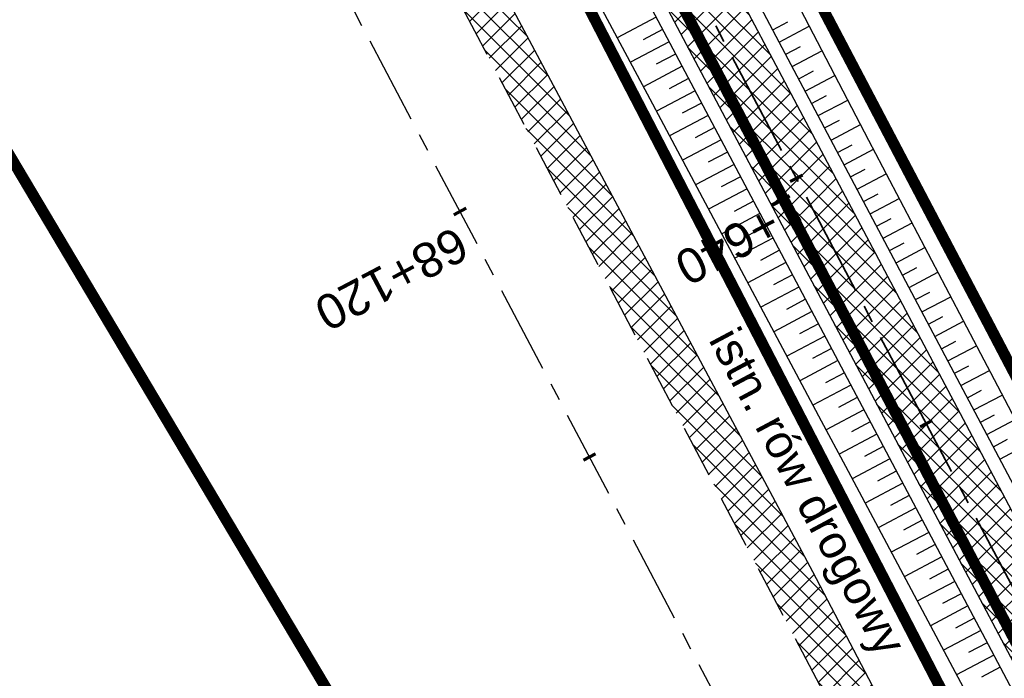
# Model space of a CAD drawing. Header units: metres. Extents: x 7529682 to 7533751, y 5721195 to 5727842.
# Tile 163 of 210: x 7530455 to 7530491, y 5726331 to 5726354. Entities that reach past the tile are written whole.
import ezdxf

# ---------------------------------------------------------------- set-up
doc = ezdxf.new("R2010")
doc.units = ezdxf.units.M
for name, pattern in [('817-dzialki-09-05-04$0$HIDDEN', [0.375, 0.25, -0.125]), ('ACAD_ISO05W100', [33, 24, -3, 0, -3, 0, -3]), ('CENTER', [50.8, 31.75, -6.35, 6.35, -6.35]), ('CENTER2', [28.575, 19.05, -3.175, 3.175, -3.175]), ('HIDDEN', [9.525, 6.35, -3.175])]:
    doc.linetypes.add(name, pattern=pattern)
for name, color, linetype in [('C-DROGI-SYTUACJA', 7, 'Continuous'), ('C-DROGI-SYTUACJA-ETYKIETY', 7, 'Continuous'), ('D-hatch-pobocza', 131, 'Continuous'), ('D-pobocza', 60, 'Continuous'), ('D-rowy', 160, 'Continuous'), ('D-skarpa', 2, 'Continuous'), ('D-skarpa-kreskowanie', 2, 'Continuous')]:
    doc.layers.add(name, color=color, linetype=linetype)
for name, color, linetype, lineweight, true_color in [('D-ewidencja-numery', 7, 'Continuous', 50, 0x40ff00), ('D-hatch-ciag-pieszo-rowerowy', 7, 'Continuous', 13, 0xff9f80), ('D-LR-etap-III', 7, '817-dzialki-09-05-04$0$HIDDEN', 50, 0x00008f)]:
    doc.layers.add(name, color=color, linetype=linetype, lineweight=lineweight, true_color=true_color)
for name, color, linetype, lineweight in [('D-krawędzie', 3, 'Continuous', 30), ('D-obrzeża', 2, 'Continuous', 30), ('D-opisy', 2, 'Continuous', 30), ('D-oś', 10, 'CENTER', 30), ('D-pas-drogowy', 7, 'ACAD_ISO05W100', 50)]:
    doc.layers.add(name, color=color, linetype=linetype, lineweight=lineweight)
doc.layers.add('poprzeczki', color=7, linetype='Continuous', true_color=0x0000c7)
doc.styles.get("Standard").update_dxf_attribs({"font": 'arial.ttf'})
pattern_1 = [(45, (0, 0), (-0.33675960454, 0.33675960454), []), (135, (0, 0), (-0.33675960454, -0.33675960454), [])]

# ---------------------------------------------------------------- blocks, each defined once
blk = doc.blocks.new('AeccTickLine')
at = {"color": 0, "linetype": 'ByBlock', "lineweight": -2}
blk.add_line((0, 1), (0, -1), dxfattribs=at)

msp = doc.modelspace()

# ---------------------------------------------------------------- hatches: boundary and pattern name
at = {"layer": 'D-hatch-ciag-pieszo-rowerowy'}
h = msp.add_hatch(dxfattribs=at)
h.set_pattern_fill('ANSI37', color=256, scale=0.15, style=0)
h.set_pattern_definition(pattern_1)
h.paths.add_polyline_path([(7530404.057, 5726502.584), (7530380.911, 5726546.861), (7530371.746, 5726564.106), (7530368.841, 5726564.244), (7530378.7, 5726545.696), (7530401.842, 5726501.425), (7530423.333, 5726460.444), (7530443.712, 5726421.565), (7530466.681, 5726377.574), (7530482.337, 5726347.963), (7530485.291, 5726347.724), (7530468.894, 5726378.737), (7530445.927, 5726422.724), (7530425.547, 5726461.605)])
h = msp.add_hatch(dxfattribs=at)
h.set_pattern_fill('ANSI37', color=256, scale=0.15, style=0)
h.set_pattern_definition(pattern_1)
edge = h.paths.add_edge_path()
edge.add_line((7530579.999, 5726163.494), (7530582.284, 5726164.519))
edge.add_line((7530582.284, 5726164.519), (7530574.938, 5726178.434))
edge.add_arc((7530619.154, 5726201.777), 50, 202.668, 207.8318, ccw=False)
edge.add_line((7530573.016, 5726182.508), (7530570.15, 5726189.371))
edge.add_arc((7530524.012, 5726170.102), 50, 22.668, 27.5934)
edge.add_line((7530568.325, 5726193.262), (7530565.111, 5726199.411))
edge.add_arc((7530529.661, 5726180.883), 40, 27.5934, 33.1309)
edge.add_line((7530563.158, 5726202.745), (7530555.511, 5726214.462))
edge.add_arc((7530589.008, 5726236.325), 40, 208.4475, 213.1309, ccw=False)
edge.add_line((7530553.837, 5726217.27), (7530543.028, 5726237.223))
edge.add_line((7530543.028, 5726237.223), (7530528.099, 5726266.319))
edge.add_line((7530528.099, 5726266.319), (7530507.524, 5726305.704))
edge.add_line((7530507.524, 5726305.704), (7530488.366, 5726341.909))
edge.add_line((7530488.366, 5726341.909), (7530485.291, 5726347.724))
edge.add_line((7530485.291, 5726347.724), (7530482.337, 5726347.963))
edge.add_line((7530482.337, 5726347.963), (7530486.156, 5726340.739))
edge.add_line((7530486.156, 5726340.739), (7530505.312, 5726304.54))
edge.add_line((7530505.312, 5726304.54), (7530525.878, 5726265.169))
edge.add_line((7530525.878, 5726265.169), (7530540.816, 5726236.057))
edge.add_line((7530540.816, 5726236.057), (7530551.688, 5726215.99))
edge.add_arc((7530586.858, 5726235.044), 40, 208.4475, 213.1309)
edge.add_line((7530553.361, 5726213.182), (7530560.998, 5726201.48))
edge.add_arc((7530527.501, 5726179.618), 40, 27.5934, 33.1309, ccw=False)
edge.add_line((7530562.951, 5726198.146), (7530566.06, 5726192.199))
edge.add_arc((7530521.747, 5726169.039), 50, 22.668, 27.5934, ccw=False)
edge.add_line((7530567.884, 5726188.309), (7530570.753, 5726181.44))
edge.add_arc((7530616.891, 5726200.71), 50, 202.668, 207.8318)
edge.add_line((7530572.675, 5726177.366), (7530579.999, 5726163.494))
at = {"layer": 'D-hatch-pobocza'}
h = msp.add_hatch(dxfattribs=at)
h.set_pattern_fill('ANSI37', color=256, scale=0.15, style=0)
h.set_pattern_definition(pattern_1)
h.paths.add_polyline_path([(7530484.05, 5726334.34), (7530471.92, 5726357.11), (7530458.95, 5726381.07), (7530447.57, 5726403.23), (7530435.55, 5726425.46), (7530424.34, 5726446.96), (7530408.22, 5726477.68), (7530396.72, 5726499.26), (7530381.74, 5726527.87), (7530371.44, 5726547.5), (7530359.58, 5726569.81), (7530349.42, 5726588.72), (7530332.29, 5726621.37), (7530323.72, 5726638.05), (7530306.54, 5726670.82), (7530298.56, 5726686.33), (7530287.26, 5726707.54), (7530284.291, 5726713.261), (7530282.67, 5726712.404), (7530284.501, 5726708.94), (7530291.376, 5726695.94), (7530296.046, 5726687.107), (7530304.464, 5726671.187), (7530316.604, 5726648.181), (7530333.058, 5726617.014), (7530350.004, 5726585.006), (7530367.258, 5726552.316), (7530385.763, 5726517.235), (7530404.054, 5726482.546), (7530421.087, 5726450.182), (7530442.442, 5726409.661), (7530463.421, 5726369.85), (7530489.269, 5726320.828), (7530506.412, 5726288.291), (7530524.315, 5726254.784), (7530540.549, 5726224.891), (7530548.273, 5726210.669), (7530551.697, 5726207.035), (7530543.21, 5726222.9), (7530538.34, 5726232.11), (7530533.7, 5726240.35), (7530511.95, 5726280.97), (7530499.24, 5726305.31)])

# ---------------------------------------------------------------- linework, layer by layer
at = {"layer": 'C-DROGI-SYTUACJA', "color": 10, "linetype": 'CENTER2', "lineweight": 35, "ltscale": 0.2}
msp.add_lwpolyline([(7530402.949, 5726502.005), (7530424.44, 5726461.025), (7530444.82, 5726422.144), (7530467.787, 5726378.156), (7530487.261, 5726341.324), (7530506.418, 5726305.122), (7530526.989, 5726265.744)], dxfattribs=at)
at = {"layer": 'D-ewidencja-numery', "color": 12, "ltscale": 15, "true_color": 0xc70000}
msp.add_lwpolyline([(7530406.018, 5726503.606), (7530427.465, 5726462.62), (7530447.928, 5726424.388), (7530471.127, 5726379.921), (7530490.501, 5726343.033), (7530509.499, 5726306.733), (7530529.89, 5726267.244), (7530543.852, 5726238.99), (7530554.809, 5726218.944), (7530559.027, 5726212.223), (7530563.061, 5726206.41), (7530566.934, 5726200.464), (7530569.771, 5726194.902), (7530571.473, 5726191.282), (7530572.839, 5726188.025), (7530575.295, 5726182.035), (7530579.737, 5726173.306), (7530583.3, 5726167.41), (7530583.3, 5726167.41), (7530583.3, 5726167.41)], dxfattribs=at)
at = {"layer": 'D-krawędzie', "linetype": 'HIDDEN', "ltscale": 0.3}
msp.add_lwpolyline([(7530276.009, 5726725.598), (7530279.7, 5726718.02), (7530284.501, 5726708.94), (7530291.376, 5726695.94), (7530296.046, 5726687.107), (7530304.464, 5726671.187), (7530316.604, 5726648.181), (7530333.058, 5726617.014), (7530350.004, 5726585.006), (7530367.258, 5726552.316), (7530385.763, 5726517.235), (7530404.054, 5726482.546), (7530421.087, 5726450.182), (7530442.442, 5726409.661), (7530463.421, 5726369.85), (7530489.269, 5726320.828), (7530506.412, 5726288.291), (7530524.315, 5726254.784), (7530540.549, 5726224.891), (7530548.24, 5726210.73)], dxfattribs=at)
at = {"layer": 'D-LR-etap-III', "ltscale": 10, "flags": 128}
msp.add_lwpolyline([(7531750.474, 5723895.103, 0.4, 0.4, 0), (7531750.505, 5723895.13, 0.4, 0.4, 0), (7531682.71, 5724022.92, 0.4, 0.4, 0), (7531619.177, 5724147.204, 0.4, 0.4, 0), (7531592.309, 5724198.489, 0.4, 0.4, 0), (7531553.264, 5724272.919, 0.4, 0.4, 0), (7531504.02, 5724366.79, 0.4, 0.4, 0), (7531482.09, 5724407.62, 0.4, 0.4, 0), (7531412.35, 5724541.183, 0.4, 0.4, 0), (7531388.464, 5724586.93, 0.4, 0.4, 0), (7531345.12, 5724669.94, 0.4, 0.4, 0), (7531127.66, 5725081.67, 0.4, 0.4, 0), (7531059.253, 5725211.041, 0.4, 0.4, 0), (7531008.007, 5725307.954, 0.4, 0.4, 0), (7530964.182, 5725390.836, 0.4, 0.4, 0), (7530914.557, 5725484.684, 0.4, 0.4, 0), (7530865.243, 5725577.494, 0.4, 0.4, 0), (7530840.085, 5725624.059, 0.4, 0.4, 0), (7530802.56, 5725694.925, 0.4, 0.4, 0), (7530755.54, 5725787.51, 0.4, 0.4, 0), (7530708.718, 5725876.303, 0.4, 0.4, 0), (7530695.12, 5725902.09, 0.4, 0.4, 0), (7530642.914, 5726001.078, 0.4, 0.4, 0), (7530634.935, 5726016.147, 0.4, 0.4, 0), (7530610.82, 5726061.93, 0.4, 0.4, 0), (7530610.82, 5726061.93, 0.4, 0.4, 0), (7530607.21, 5726063.51, 0.4, 0.4, 0), (7530597.42, 5726080.68, 0.4, 0.4, 0), (7530591.16, 5726088.44, 0.4, 0.4, 0), (7530581.28, 5726107.21, 0.4, 0.4, 0), (7530571.29, 5726130.56, 0.4, 0.4, 0), (7530549.555, 5726171.527, 0.4, 0.4, 0), (7530531.014, 5726206.474, 0.4, 0.4, 0), (7530516.461, 5726236.017, 0.4, 0.4, 0), (7530500.799, 5726266.141, 0.4, 0.4, 0), (7530491.35, 5726283.94, 0.4, 0.4, 0), (7530482.4, 5726303.41, 0.4, 0.4, 0), (7530482.4, 5726303.41, 0.4, 0.4, 0), (7530450.41, 5726357.28, 0.4, 0.4, 0), (7530397.759, 5726458.5, 0.4, 0.4, 0), (7530334.708, 5726583.665, 0.4, 0.4, 0), (7530303.939, 5726645.168, 0.4, 0.4, 0), (7530300.51, 5726651.778, 0.4, 0.4, 0), (7530289.214, 5726671.967, 0.4, 0.4, 0), (7530281.54, 5726685.57, 0.4, 0.4, 0), (7530261.371, 5726724.163, 0.4, 0.4, 0), (7530254.03, 5726738.21, 0.4, 0.4, 0), (7530197.22, 5726845.06, 0.4, 0.4, 0), (7530194.71, 5726849.15, 0.4, 0.4, 0), (7530195.92, 5726850.75, 0.4, 0.4, 0), (7530170.547, 5726892.961, 0.4, 0.4, 0), (7530143.175, 5726945.066, 0.4, 0.4, 0), (7530105.06, 5727018.32, 0.4, 0.4, 0), (7530100.06, 5727027.16, 0.4, 0.4, 0), (7530062.319, 5727099.625, 0.4, 0.4, 0), (7530015.379, 5727189.42, 0.4, 0.4, 0), (7529983.208, 5727250.207, 0.4, 0.4, 0), (7529953.284, 5727306.747, 0.4, 0.4, 0), (7529900.671, 5727406.159, 0.4, 0.4, 0), (7529890.63, 5727425.131, 0.4, 0.4, 0), (7529875.155, 5727454.426, 0.4, 0.4, 0), (7529857.56, 5727487.787, 0.4, 0.4, 0), (7529835.194, 5727530.193, 0.4, 0.4, 0), (7529811.741, 5727574.662, 0.4, 0.4, 0), (7529792.102, 5727611.923, 0.4, 0.4, 0), (7529768.066, 5727657.47, 0.4, 0.4, 0), (7529755.211, 5727682.131, 0.4, 0.4, 0), (7529753.31, 5727681.13, 0.4, 0.4, 0), (7529739.21, 5727707.77, 0.4, 0.4, 0), (7529735.395, 5727711.252, 0.4, 0.4, 0), (7529725.42, 5727730.2, 0.4, 0.4, 0), (7529723.55, 5727729.88, 0.4, 0.4, 0), (7529695.567, 5727782.932, 0.4, 0.4, 0), (7529717.68, 5727794.024, 0.4, 0.4, 0), (7529736.275, 5727758.647, 0.4, 0.4, 0), (7529736.275, 5727758.647, 0.4, 0.4, 0), (7529744.511, 5727750.406, 0.4, 0.4, 0), (7529744.511, 5727750.406, 0.4, 0.4, 0), (7529750.283, 5727738.55, 0.4, 0.4, 0), (7529777.109, 5727687.569, 0.4, 0.4, 0), (7529796.515, 5727651.33, 0.4, 0.4, 0), (7529814.938, 5727616.793, 0.4, 0.4, 0), (7529839.007, 5727572.304, 0.4, 0.4, 0), (7529860.618, 5727532.509, 0.4, 0.4, 0), (7529882.349, 5727491.504, 0.4, 0.4, 0), (7529904.865, 5727449.096, 0.4, 0.4, 0), (7529920.747, 5727418.885, 0.4, 0.4, 0), (7529946.677, 5727368.547, 0.4, 0.4, 0), (7529972.025, 5727320.573, 0.4, 0.4, 0), (7529987.74, 5727290.153, 0.4, 0.4, 0), (7529996.497, 5727273.662, 0.4, 0.4, 0), (7530017.541, 5727234.203, 0.4, 0.4, 0), (7530033.054, 5727204.864, 0.4, 0.4, 0), (7530051.623, 5727170.223, 0.4, 0.4, 0), (7530069.277, 5727137.016, 0.4, 0.4, 0), (7530089.385, 5727097.534, 0.4, 0.4, 0), (7530109.713, 5727060.747, 0.4, 0.4, 0), (7530136.77, 5727011.64, 0.4, 0.4, 0), (7530162.447, 5726962.744, 0.4, 0.4, 0), (7530187.674, 5726916.992, 0.4, 0.4, 0), (7530207.821, 5726879.335, 0.4, 0.4, 0), (7530230.626, 5726834.519, 0.4, 0.4, 0), (7530262.288, 5726776.618, 0.4, 0.4, 0), (7530277.51, 5726760.213, 0.4, 0.4, 0), (7530286.037, 5726744.107, 0.4, 0.4, 0), (7530288.097, 5726735.884, 0.4, 0.4, 0), (7530290.394, 5726725.047, 0.4, 0.4, 0), (7530296.177, 5726713.583, 0.4, 0.4, 0), (7530302.726, 5726701.182, 0.4, 0.4, 0), (7530325.685, 5726657.466, 0.4, 0.4, 0), (7530343.244, 5726623.649, 0.4, 0.4, 0), (7530360.23, 5726591.747, 0.4, 0.4, 0), (7530383.209, 5726548.059, 0.4, 0.4, 0), (7530406.018, 5726503.606, 0.4, 0.4, 0), (7530427.465, 5726462.62, 0.4, 0.4, 0), (7530447.928, 5726424.388, 0.4, 0.4, 0), (7530471.127, 5726379.921, 0.4, 0.4, 0), (7530490.501, 5726343.033, 0.4, 0.4, 0), (7530509.499, 5726306.733, 0.4, 0.4, 0), (7530529.89, 5726267.244, 0.4, 0.4, 0), (7530543.852, 5726238.99, 0.4, 0.4, 0), (7530554.809, 5726218.944, 0.4, 0.4, 0), (7530559.027, 5726212.223, 0.4, 0.4, 0), (7530563.061, 5726206.41, 0.4, 0.4, 0), (7530566.934, 5726200.464, 0.4, 0.4, 0), (7530569.771, 5726194.902, 0.4, 0.4, 0), (7530571.473, 5726191.282, 0.4, 0.4, 0), (7530572.839, 5726188.025, 0.4, 0.4, 0), (7530575.295, 5726182.035, 0.4, 0.4, 0), (7530579.737, 5726173.306, 0.4, 0.4, 0), (7530583.3, 5726167.41, 0.4, 0.4, 0), (7530593.4, 5726163.33, 0.4, 0.4, 0), (7530598.618, 5726155.264, 0.4, 0.4, 0), (7530608.258, 5726140.497, 0.4, 0.4, 0), (7530603.27, 5726136.83, 0.4, 0.4, 0), (7530606.53, 5726131.84, 0.4, 0.4, 0), (7530604.239, 5726124.217, 0.4, 0.4, 0), (7530605.847, 5726121.63, 0.4, 0.4, 0), (7530608.972, 5726116.164, 0.4, 0.4, 0), (7530618.114, 5726097.791, 0.4, 0.4, 0), (7530651.213, 5726034.96, 0.4, 0.4, 0), (7530670.244, 5725998.611, 0.4, 0.4, 0), (7530698.075, 5725945.953, 0.4, 0.4, 0), (7530716.506, 5725911.305, 0.4, 0.4, 0), (7530735.223, 5725875.667, 0.4, 0.4, 0), (7530752.504, 5725842.155, 0.4, 0.4, 0), (7530778.311, 5725793.501, 0.4, 0.4, 0), (7530797.5, 5725756.382, 0.4, 0.4, 0), (7530812.519, 5725728.289, 0.4, 0.4, 0), (7530820.039, 5725713.16, 0.4, 0.4, 0), (7530822.422, 5725710.194, 0.4, 0.4, 0), (7530833.155, 5725688.801, 0.4, 0.4, 0), (7530849.629, 5725656.159, 0.4, 0.4, 0), (7530867.983, 5725621.964, 0.4, 0.4, 0), (7530872.63, 5725612.888, 0.4, 0.4, 0), (7530880.354, 5725597.595, 0.4, 0.4, 0), (7530883.839, 5725593.389, 0.4, 0.4, 0), (7530891.782, 5725587.763, 0.4, 0.4, 0), (7530895.039, 5725584.281, 0.4, 0.4, 0), (7530897.034, 5725580.941, 0.4, 0.4, 0), (7530900.952, 5725579.946, 0.4, 0.4, 0), (7530904.81, 5725571.977, 0.4, 0.4, 0), (7530903.682, 5725568.566, 0.4, 0.4, 0), (7530908.901, 5725558.845, 0.4, 0.4, 0), (7530910.252, 5725545.672, 0.4, 0.4, 0), (7530912.873, 5725538.646, 0.4, 0.4, 0), (7530945.278, 5725478.464, 0.4, 0.4, 0), (7530959.692, 5725450.246, 0.4, 0.4, 0), (7531002.827, 5725368.192, 0.4, 0.4, 0), (7531044.704, 5725290.314, 0.4, 0.4, 0), (7531064.099, 5725253.213, 0.4, 0.4, 0), (7531083.01, 5725216.678, 0.4, 0.4, 0), (7531113.013, 5725158.466, 0.4, 0.4, 0), (7531137.364, 5725113.071, 0.4, 0.4, 0), (7531150.831, 5725086.712, 0.4, 0.4, 0), (7531159.746, 5725076.641, 0.4, 0.4, 0), (7531166.31, 5725074.58, 0.4, 0.4, 0), (7531172.29, 5725062.58, 0.4, 0.4, 0), (7531170.59, 5725055.606, 0.4, 0.4, 0), (7531173.733, 5725044.081, 0.4, 0.4, 0), (7531215.342, 5724964.86, 0.4, 0.4, 0), (7531238.054, 5724921.685, 0.4, 0.4, 0), (7531262.39, 5724875.283, 0.4, 0.4, 0), (7531295.587, 5724811.266, 0.4, 0.4, 0), (7531348.488, 5724712.363, 0.4, 0.4, 0), (7531363.741, 5724682.684, 0.4, 0.4, 0), (7531366.987, 5724675.865, 0.4, 0.4, 0), (7531382.541, 5724646.111, 0.4, 0.4, 0), (7531401.299, 5724610.875, 0.4, 0.4, 0), (7531428.965, 5724558.862, 0.4, 0.4, 0), (7531449.111, 5724520.398, 0.4, 0.4, 0), (7531477.293, 5724465.831, 0.4, 0.4, 0), (7531500.996, 5724421.113, 0.4, 0.4, 0), (7531512.122, 5724400.549, 0.4, 0.4, 0), (7531513.782, 5724396.757, 0.4, 0.4, 0), (7531526.32, 5724379.39, 0.4, 0.4, 0), (7531566.784, 5724302.736, 0.4, 0.4, 0), (7531612.277, 5724225.61, 0.4, 0.4, 0), (7531620.493, 5724210.548, 0.4, 0.4, 0), (7531631.578, 5724196.258, 0.4, 0.4, 0), (7531653.484, 5724152.434, 0.4, 0.4, 0), (7531661.151, 5724128.494, 0.4, 0.4, 0), (7531673.881, 5724101.186, 0.4, 0.4, 0), (7531684.691, 5724081.184, 0.4, 0.4, 0), (7531699.212, 5724051.17, 0.4, 0.4, 0), (7531704.034, 5724040.584, 0.4, 0.4, 0), (7531704.034, 5724040.584, 0.4, 0.4, 0), (7531703.913, 5724037.17, 0.4, 0.4, 0), (7531736.42, 5723969.232, 0.4, 0.4, 0), (7531738.285, 5723967.699, 0.4, 0.4, 0), (7531742.181, 5723962.346, 0.4, 0.4, 0), (7531744.286, 5723958.616, 0.4, 0.4, 0), (7531755.393, 5723944.193, 0.4, 0.4, 0), (7531758.69, 5723936.76, 0.4, 0.4, 0), (7531780.08, 5723929.25, 0.4, 0.4, 0), (7531792.612, 5723906.338, 0.4, 0.4, 0), (7531792.612, 5723906.338, 0.4, 0.4, 0), (7531756.962, 5723883.055, 0.4, 0.4, 0), (7531750.46, 5723895.13, 0.4, 0.4, 0), (7531750.46, 5723895.13, 0, 0, 0)], format="xyseb", dxfattribs=at)
at = {"layer": 'D-obrzeża'}
for points in [[(7530404.057, 5726502.584), (7530425.547, 5726461.605), (7530445.927, 5726422.724), (7530468.894, 5726378.737), (7530488.366, 5726341.909), (7530507.524, 5726305.704), (7530528.099, 5726266.319), (7530543.028, 5726237.223), (7530553.837, 5726217.27, 0.020438), (7530555.511, 5726214.462), (7530563.158, 5726202.745, -0.024166), (7530565.111, 5726199.411), (7530568.325, 5726193.262, -0.021495), (7530570.15, 5726189.371), (7530573.016, 5726182.508, 0.022535), (7530574.938, 5726178.434), (7530582.467, 5726164.173, 0.144123), (7530586.407, 5726160.127), (7530591.402, 5726157.316, -0.143266), (7530593.364, 5726155.308), (7530594.228, 5726153.684)], [(7530401.842, 5726501.425), (7530423.333, 5726460.444), (7530443.712, 5726421.565), (7530466.681, 5726377.574), (7530486.156, 5726340.739), (7530505.312, 5726304.54), (7530525.878, 5726265.169), (7530540.816, 5726236.057), (7530551.688, 5726215.99, 0.020438), (7530553.361, 5726213.182), (7530560.998, 5726201.48, -0.024166), (7530562.951, 5726198.146), (7530566.06, 5726192.199, -0.021495), (7530567.884, 5726188.309), (7530570.753, 5726181.44, 0.022535), (7530572.675, 5726177.366), (7530580.714, 5726162.138, 0.101584), (7530584.546, 5726157.479), (7530584.686, 5726157.365, -0.100735), (7530588.495, 5726152.75), (7530588.874, 5726152.037)]]:
    msp.add_lwpolyline(points, format="xyb", dxfattribs=at)
at = {"layer": 'D-oś', "ltscale": 0.1}
msp.add_lwpolyline([(7530594.845, 5726110.895), (7530540.21, 5726214.45), (7530503.32, 5726286.651), (7530486.173, 5726319.196), (7530460.325, 5726368.218), (7530439.346, 5726408.03), (7530417.989, 5726448.552), (7530400.958, 5726480.914), (7530382.667, 5726515.602), (7530364.162, 5726550.682), (7530346.91, 5726583.371), (7530329.964, 5726615.378), (7530313.508, 5726646.548), (7530301.37, 5726669.551), (7530292.952, 5726685.471), (7530288.281, 5726694.304), (7530281.407, 5726707.304), (7530276.579, 5726716.435)], dxfattribs=at)
at = {"layer": 'D-pas-drogowy', "ltscale": 0.2, "flags": 128}
msp.add_lwpolyline([(7531633.019, 5724182.834, 0.4, 0.4, 0), (7531617.559, 5724211.608, 0.4, 0.4, 0), (7531566.784, 5724302.736, 0.4, 0.4, 0), (7531538.419, 5724356.47, 0.4, 0.4, 0), (7531526.32, 5724379.39, 0.4, 0.4, 0), (7531516.102, 5724393.607, 0.4, 0.4, 0.001485), (7531513.78, 5724396.838, 0.4, 0.4, 0), (7531501.87, 5724413.41, 0.4, 0.4, 0), (7531474.926, 5724464.508, 0.4, 0.4, 0), (7531446.2, 5724518.992, 0.4, 0.4, 0), (7531424.962, 5724559.262, 0.4, 0.4, 0), (7531398.444, 5724609.566, 0.4, 0.4, 0), (7531379.647, 5724645.216, 0.4, 0.4, 0), (7531365.23, 5724672.56, 0.4, 0.4, 0), (7531341.306, 5724717.915, 0.4, 0.4, 0), (7531312.9, 5724771.789, 0.4, 0.4, 0), (7531292.591, 5724810.307, 0.4, 0.4, 0), (7531259.392, 5724873.271, 0.4, 0.4, 0), (7531233.74, 5724921.923, 0.4, 0.4, 0), (7531203.073, 5724980.092, 0.4, 0.4, 0), (7531173.471, 5725036.225, 0.4, 0.4, 0), (7531168.27, 5725046.09, 0.4, 0.4, 0), (7531172.29, 5725062.58, 0.4, 0.4, 0), (7531166.31, 5725074.58, 0.4, 0.4, 0), (7531150.32, 5725079.6, 0.4, 0.4, 0), (7531141.5, 5725096.43, 0.4, 0.4, 0), (7531109.312, 5725157.814, 0.4, 0.4, 0), (7531086.641, 5725201.048, 0.4, 0.4, 0), (7531059.198, 5725253.384, 0.4, 0.4, 0), (7531028.207, 5725312.489, 0.4, 0.4, 0), (7530999.105, 5725367.99, 0.4, 0.4, 0), (7530956.248, 5725449.725, 0.4, 0.4, 0), (7530924.398, 5725510.464, 0.4, 0.4, 0), (7530897.51, 5725561.74, 0.4, 0.4, 0), (7530894.46, 5725566.14, 0.4, 0.4, 0), (7530892.16, 5725570.49, 0.4, 0.4, 0), (7530869.363, 5725613.307, 0.4, 0.4, 0), (7530861.694, 5725627.705, 0.4, 0.4, 0), (7530852.74, 5725644.52, 0.4, 0.4, 0), (7530831.51, 5725684.2, 0.4, 0.4, 0), (7530811.13, 5725722.52, 0.4, 0.4, 0), (7530792.348, 5725757.941, 0.4, 0.4, 0), (7530768.03, 5725803.8, 0.4, 0.4, 0), (7530748.769, 5725840.179, 0.4, 0.4, 0), (7530727.7, 5725879.97, 0.4, 0.4, 0), (7530712.098, 5725909.545, 0.4, 0.4, 0), (7530693.644, 5725944.645, 0.4, 0.4, 0), (7530665.702, 5725997.539, 0.4, 0.4, 0), (7530641.76, 5726042.88, 0.4, 0.4, 0), (7530616.5, 5726091.48, 0.4, 0.4, 0), (7530604.628, 5726114.32, 0.4, 0.4, -0.007763), (7530602.5, 5726118.43, 0.4, 0.4, 0), (7530603.992, 5726123.395, 0.4, 0.4, 0), (7530606.53, 5726131.84, 0.4, 0.4, 0), (7530603.27, 5726136.83, 0.4, 0.4, 0), (7530593.776, 5726151.369, 0.4, 0.4, 0), (7530590.203, 5726156.84, 0.4, 0.4, 0), (7530583.3, 5726167.41, 0.4, 0.4, 0), (7530580.578, 5726170.428, 0.4, 0.4, 0), (7530575.85, 5726175.67, 0.4, 0.4, 0), (7530569.01, 5726186.66, 0.4, 0.4, 0), (7530562.555, 5726199.189, 0.4, 0.4, 0), (7530555.67, 5726211.39, 0.4, 0.4, 0), (7530548.29, 5726224.23, 0.4, 0.4, 0), (7530540.58, 5726237.71, 0.4, 0.4, 0), (7530532.68, 5726252.65, 0.4, 0.4, 0), (7530524.06, 5726269.35, 0.4, 0.4, 0), (7530502.82, 5726309.91, 0.4, 0.4, 0), (7530488.83, 5726336.63, 0.4, 0.4, 0), (7530466.03, 5726380.16, 0.4, 0.4, 0), (7530438.47, 5726432.77, 0.4, 0.4, 0), (7530424.53, 5726459.09, 0.4, 0.4, 0), (7530401.63, 5726502.97, 0.4, 0.4, 0), (7530383.38, 5726538.06, 0.4, 0.4, 0), (7530353.97, 5726593.52, 0.4, 0.4, 0), (7530338.47, 5726622.74, 0.4, 0.4, 0), (7530322.01, 5726653.88, 0.4, 0.4, 0), (7530297.54, 5726700.33, 0.4, 0.4, 0), (7530287.38, 5726719.6, 0.4, 0.4, 0), (7530285.95, 5726722.316, 0.4, 0.4, 0), (7530280.26, 5726733.12, 0.4, 0.4, 0), (7530266.73, 5726758.74, 0.4, 0.4, 0), (7530260.42, 5726770.47, 0.4, 0.4, 0), (7530253.25, 5726783.82, 0.4, 0.4, 0), (7530244.95, 5726799.33, 0.4, 0.4, 0), (7530239.39, 5726808.49, 0.4, 0.4, 0), (7530238.29, 5726807.9, 0.4, 0.4, 0), (7530218.11, 5726850.67, 0.4, 0.4, 0), (7530175.907, 5726928.168, 0.4, 0.4, 0), (7530096.68, 5727076.15, 0.4, 0.4, 0), (7530094.68, 5727079.89, 0.4, 0.4, 0), (7530064.597, 5727135.523, 0.4, 0.4, 0), (7530046.731, 5727168.892, 0.4, 0.4, 0), (7530025.803, 5727208.461, 0.4, 0.4, 0), (7530012.847, 5727232.979, 0.4, 0.4, 0), (7529994.15, 5727268.45, 0.4, 0.4, 0), (7529981.671, 5727291.93, 0.4, 0.4, 0), (7529949.89, 5727351.73, 0.4, 0.4, 0), (7529924.75, 5727399.03, 0.4, 0.4, 0), (7529915.516, 5727417.1, 0.4, 0.4, 0), (7529885.83, 5727475.19, 0.4, 0.4, 0), (7529862.56, 5727519.97, 0.4, 0.4, 0), (7529852.985, 5727538.191, 0.4, 0.4, 0), (7529836.513, 5727569.511, 0.4, 0.4, 0), (7529815.369, 5727609.141, 0.4, 0.4, 0), (7529792.795, 5727651.247, 0.4, 0.4, 0), (7529774.199, 5727685.858, 0.4, 0.4, 0), (7529746.966, 5727736.059, 0.4, 0.4, 0), (7529733.92, 5727757.62, 0.4, 0.4, 0), (7529708.607, 5727806.389, 0.4, 0.4, 0), (7529688.492, 5727796.345, 0.4, 0.4, 0), (7529723.55, 5727729.88, 0.4, 0.4, 0), (7529725.42, 5727730.2, 0.4, 0.4, 0), (7529735.38, 5727711.28, 0.4, 0.4, 0), (7529739.21, 5727707.77, 0.4, 0.4, 0), (7529753.31, 5727681.13, 0.4, 0.4, 0), (7529755.178, 5727682.114, 0.4, 0.4, 0), (7529792.102, 5727611.923, 0.4, 0.4, 0), (7529811.741, 5727574.662, 0.4, 0.4, 0), (7529835.194, 5727530.193, 0.4, 0.4, 0), (7529857.56, 5727487.787, 0.4, 0.4, 0), (7529875.155, 5727454.426, 0.4, 0.4, 0), (7529890.63, 5727425.131, 0.4, 0.4, 0), (7529900.671, 5727406.159, 0.4, 0.4, 0), (7529953.284, 5727306.747, 0.4, 0.4, 0), (7529983.208, 5727250.207, 0.4, 0.4, 0), (7530015.379, 5727189.42, 0.4, 0.4, 0), (7530062.319, 5727099.625, 0.4, 0.4, 0), (7530100.06, 5727027.16, 0.4, 0.4, 0), (7530105.06, 5727018.32, 0.4, 0.4, 0), (7530143.175, 5726945.066, 0.4, 0.4, 0), (7530170.547, 5726892.961, 0.4, 0.4, 0), (7530195.92, 5726850.75, 0.4, 0.4, 0), (7530194.71, 5726849.15, 0.4, 0.4, 0), (7530197.22, 5726845.06, 0.4, 0.4, 0), (7530254.03, 5726738.21, 0.4, 0.4, 0), (7530261.371, 5726724.163, 0.4, 0.4, 0), (7530281.54, 5726685.57, 0.4, 0.4, 0), (7530289.214, 5726671.967, 0.4, 0.4, 0), (7530300.51, 5726651.778, 0.4, 0.4, 0), (7530303.939, 5726645.168, 0.4, 0.4, 0), (7530334.708, 5726583.665, 0.4, 0.4, 0), (7530397.759, 5726458.5, 0.4, 0.4, 0), (7530450.41, 5726357.28, 0.4, 0.4, 0), (7530482.4, 5726303.41, 0.4, 0.4, 0), (7530483.688, 5726301.003, 0.4, 0.4, 0), (7530491.35, 5726283.94, 0.4, 0.4, 0), (7530512.67, 5726243.78, 0.4, 0.4, 0), (7530529.43, 5726209.46, 0.4, 0.4, 0), (7530571.29, 5726130.56, 0.4, 0.4, 0), (7530581.28, 5726107.21, 0.4, 0.4, 0), (7530591.16, 5726088.44, 0.4, 0.4, 0), (7530597.42, 5726080.68, 0.4, 0.4, 0), (7530607.21, 5726063.51, 0.4, 0.4, 0), (7530610.82, 5726061.93, 0.4, 0.4, 0), (7530634.935, 5726016.147, 0.4, 0.4, 0), (7530642.914, 5726001.078, 0.4, 0.4, 0), (7530695.12, 5725902.09, 0.4, 0.4, 0), (7530708.718, 5725876.303, 0.4, 0.4, 0), (7530755.54, 5725787.51, 0.4, 0.4, 0), (7530802.56, 5725694.925, 0.4, 0.4, 0), (7530840.085, 5725624.059, 0.4, 0.4, 0), (7530865.243, 5725577.494, 0.4, 0.4, 0), (7530914.557, 5725484.684, 0.4, 0.4, 0), (7530964.182, 5725390.836, 0.4, 0.4, 0), (7531008.007, 5725307.954, 0.4, 0.4, 0), (7531059.253, 5725211.041, 0.4, 0.4, 0), (7531127.66, 5725081.67, 0.4, 0.4, 0), (7531345.12, 5724669.94, 0.4, 0.4, 0), (7531388.464, 5724586.93, 0.4, 0.4, 0), (7531412.35, 5724541.183, 0.4, 0.4, 0), (7531482.09, 5724407.62, 0.4, 0.4, 0), (7531504.02, 5724366.79, 0.4, 0.4, 0), (7531519.374, 5724337.52, 0.4, 0.4, 0), (7531563.749, 5724252.932, 0.4, 0.4, 0), (7531602.175, 5724179.681, 0.4, 0.4, 0), (7531619.177, 5724147.204, 0.4, 0.4, 0), (7531625.038, 5724135.635, 0.4, 0.4, 0), (7531656.796, 5724073.316, 0.4, 0.4, 0), (7531675.12, 5724037.36, 0.4, 0.4, 0), (7531682.71, 5724022.92, 0.4, 0.4, 0), (7531705.565, 5723979.811, 0.4, 0.4, 0), (7531736.606, 5723921.262, 0.4, 0.4, 0), (7531750.46, 5723895.13, 0.4, 0.4, 0), (7531740.77, 5723886.56, 0.4, 0.4, 0), (7531732.86, 5723885, 0.4, 0.4, 0), (7531722.18, 5723887.77, 0.4, 0.4, 0), (7531729.87, 5723862.17, 0.4, 0.4, 0), (7531742.92, 5723861.93, 0.4, 0.4, 0), (7531763.71, 5723859.52, 0.4, 0.4, 0), (7531768.42, 5723854.12, 0.4, 0.4, 0), (7531787.42, 5723817.97, 0.4, 0.4, 0), (7531795.57, 5723809.82, 0.4, 0.4, 0), (7531816.347, 5723819.85, 0.4, 0.4, 0), (7531816.347, 5723819.85, 0.4, 0.4, 0), (7531805.06, 5723843.23, 0.4, 0.4, 0), (7531803.61, 5723886.23, 0.4, 0.4, 0), (7531803.61, 5723886.23, 0.4, 0.4, 0), (7531780.08, 5723929.25, 0.4, 0.4, 0), (7531758.69, 5723936.76, 0.4, 0.4, 0), (7531749.359, 5723946.412, 0.4, 0.4, 0), (7531742.71, 5723953.29, 0.4, 0.4, 0), (7531735.177, 5723967.878, 0.4, 0.4, 0), (7531722.37, 5723992.68, 0.4, 0.4, 0), (7531705.042, 5724030.886, 0.4, 0.4, 0), (7531699.47, 5724043.17, 0.4, 0.4, 0), (7531692.69, 5724058.11, 0.4, 0.4, 0), (7531679.672, 5724084.017, 0.4, 0.4, 0), (7531674.55, 5724094.21, 0.4, 0.4, 0), (7531666.633, 5724114.003, 0.4, 0.4, 0), (7531649, 5724153.82, 0.4, 0.4, 0), (7531641.49, 5724149.34, 0.4, 0.4, 0), (7531626.04, 5724179.34, 0.4, 0.4, 0), (7531633.03, 5724182.84, 0, 0, 0)], format="xyseb", dxfattribs=at)
at = {"layer": 'D-pobocza'}
for points in [[(7530324.032, 5726655.814), (7530341.472, 5726622.699), (7530358.39, 5726590.299), (7530381.354, 5726547.095), (7530404.5, 5726502.816), (7530425.99, 5726461.837), (7530446.37, 5726422.955), (7530469.336, 5726378.97), (7530488.808, 5726342.142), (7530507.967, 5726305.936), (7530528.543, 5726266.549), (7530543.47, 5726237.456), (7530554.277, 5726217.509, 0.020438), (7530555.929, 5726214.736), (7530563.577, 5726203.019, -0.024166), (7530565.554, 5726199.643), (7530568.768, 5726193.493, -0.021495), (7530570.611, 5726189.564), (7530573.478, 5726182.701, 0.022535), (7530575.38, 5726178.667), (7530582.909, 5726164.407)], [(7530320.936, 5726654.183), (7530338.372, 5726621.074), (7530355.294, 5726588.668), (7530378.258, 5726545.463), (7530401.399, 5726501.193), (7530422.89, 5726460.212), (7530443.269, 5726421.333), (7530466.238, 5726377.342), (7530485.714, 5726340.506), (7530504.869, 5726304.308), (7530525.434, 5726264.939), (7530540.374, 5726235.824), (7530551.248, 5726215.751, 0.020438), (7530552.942, 5726212.908), (7530560.579, 5726201.207, -0.024166), (7530562.508, 5726197.914), (7530565.617, 5726191.967, -0.021495), (7530567.423, 5726188.116), (7530570.292, 5726181.248, 0.022535), (7530572.232, 5726177.133), (7530572.779, 5726176.098)]]:
    msp.add_lwpolyline(points, format="xyb", dxfattribs=at)
msp.add_lwpolyline([(7530548.273, 5726210.669), (7530551.697, 5726207.035), (7530543.21, 5726222.9), (7530538.34, 5726232.11), (7530533.7, 5726240.35), (7530511.95, 5726280.97), (7530499.24, 5726305.31), (7530484.05, 5726334.34), (7530471.92, 5726357.11), (7530458.95, 5726381.07), (7530447.57, 5726403.23), (7530435.55, 5726425.46), (7530424.34, 5726446.96), (7530408.22, 5726477.68)], dxfattribs=at)
at = {"layer": 'D-rowy', "linetype": 'HIDDEN', "ltscale": 0.1, "const_width": 0.4, "flags": 128}
msp.add_lwpolyline([(7530551.499, 5726212.267), (7530543.597, 5726226.236), (7530531.122, 5726249.92), (7530513.079, 5726284.072), (7530493.258, 5726321.227), (7530474.307, 5726357.907), (7530450.222, 5726402.72), (7530429.968, 5726441.454), (7530407.859, 5726483.738), (7530388.275, 5726520.931), (7530367.428, 5726560.809), (7530342.591, 5726608.109), (7530323.482, 5726644.276), (7530301.727, 5726686.325), (7530278.863, 5726729.805), (7530276.238, 5726736.773), (7530276.238, 5726736.773)], dxfattribs=at)
at = {"layer": 'D-skarpa', "linetype": 'Continuous'}
for points in [[(7530461.586, 5726382.227), (7530464.546, 5726376.463), (7530466.184, 5726373.325), (7530468.497, 5726368.892), (7530471.095, 5726364.61), (7530475.827, 5726355.8), (7530478.18, 5726351.388), (7530484.351, 5726339.785), (7530485.225, 5726338.144), (7530503.598, 5726303.63), (7530504.009, 5726302.848), (7530520.287, 5726271.864)], [(7530470.471, 5726379.557), (7530472.123, 5726376.465), (7530474.475, 5726372.053), (7530476.742, 5726367.596), (7530479.076, 5726363.173), (7530481.419, 5726358.757), (7530483.743, 5726354.329), (7530486.059, 5726349.898), (7530489.837, 5726342.685), (7530490.699, 5726341.041), (7530506.95, 5726310.042), (7530508.829, 5726306.398), (7530509.203, 5726305.562), (7530511.355, 5726301.044), (7530529.219, 5726266.909)]]:
    msp.add_lwpolyline(points, dxfattribs=at)
at = {"layer": 'D-skarpa-kreskowanie', "linetype": 'Continuous'}
for p, q in [((7530478.406, 5726354.328, 107.566), (7530477.006, 5726353.588, 106.51)), ((7530478.64, 5726353.886, 107.566), (7530477.941, 5726353.517, 107.039)), ((7530482.604, 5726353.876, 107.695), (7530483.143, 5726354.161, 107.289)), ((7530482.838, 5726353.434, 107.695), (7530483.913, 5726354.003, 106.884)), ((7530478.873, 5726353.444, 107.566), (7530477.477, 5726352.706, 106.513)), ((7530483.071, 5726352.992, 107.695), (7530483.608, 5726353.276, 107.29)), ((7530479.107, 5726353.002, 107.565), (7530478.41, 5726352.633, 107.039)), ((7530483.305, 5726352.55, 107.695), (7530484.376, 5726353.117, 106.887)), ((7530479.341, 5726352.56, 107.565), (7530477.948, 5726351.824, 106.515)), ((7530479.574, 5726352.118, 107.565), (7530478.879, 5726351.75, 107.04)), ((7530483.539, 5726352.108, 107.694), (7530484.073, 5726352.391, 107.291)), ((7530483.772, 5726351.666, 107.694), (7530484.84, 5726352.23, 106.889)), ((7530479.808, 5726351.676, 107.565), (7530478.418, 5726350.941, 106.516)), ((7530484.006, 5726351.224, 107.694), (7530484.539, 5726351.506, 107.292)), ((7530480.042, 5726351.234, 107.565), (7530479.347, 5726350.867, 107.041)), ((7530484.24, 5726350.782, 107.694), (7530485.303, 5726351.344, 106.892)), ((7530480.275, 5726350.792, 107.565), (7530478.887, 5726350.058, 106.518)), ((7530480.509, 5726350.35, 107.564), (7530479.816, 5726349.983, 107.041)), ((7530484.474, 5726350.34, 107.694), (7530485.004, 5726350.62, 107.294)), ((7530484.707, 5726349.898, 107.694), (7530485.766, 5726350.458, 106.895)), ((7530480.743, 5726349.908, 107.564), (7530479.357, 5726349.175, 106.519)), ((7530484.941, 5726349.456, 107.693), (7530485.469, 5726349.735, 107.295)), ((7530480.977, 5726349.466, 107.564), (7530480.284, 5726349.1, 107.042)), ((7530485.175, 5726349.014, 107.693), (7530486.23, 5726349.572, 106.898)), ((7530481.21, 5726349.024, 107.564), (7530479.827, 5726348.292, 106.52)), ((7530481.444, 5726348.582, 107.564), (7530480.753, 5726348.216, 107.042)), ((7530485.408, 5726348.572, 107.693), (7530485.935, 5726348.85, 107.296)), ((7530485.642, 5726348.13, 107.693), (7530486.694, 5726348.686, 106.9)), ((7530481.678, 5726348.14, 107.564), (7530480.296, 5726347.409, 106.522)), ((7530485.876, 5726347.688, 107.693), (7530486.401, 5726347.965, 107.297)), ((7530481.911, 5726347.698, 107.563), (7530481.221, 5726347.333, 107.043)), ((7530486.11, 5726347.246, 107.693), (7530487.158, 5726347.8, 106.902)), ((7530482.145, 5726347.256, 107.563), (7530480.766, 5726346.527, 106.523)), ((7530482.379, 5726346.814, 107.563), (7530481.69, 5726346.449, 107.043)), ((7530486.343, 5726346.804, 107.692), (7530486.866, 5726347.08, 107.298)), ((7530486.577, 5726346.362, 107.692), (7530487.622, 5726346.914, 106.904)), ((7530482.613, 5726346.372, 107.563), (7530481.235, 5726345.644, 106.524)), ((7530486.811, 5726345.92, 107.692), (7530487.332, 5726346.195, 107.299)), ((7530482.846, 5726345.93, 107.563), (7530482.158, 5726345.566, 107.044)), ((7530487.044, 5726345.478, 107.692), (7530488.086, 5726346.028, 106.907)), ((7530483.08, 5726345.488, 107.562), (7530481.705, 5726344.761, 106.525)), ((7530483.314, 5726345.046, 107.562), (7530482.627, 5726344.683, 107.044)), ((7530487.278, 5726345.036, 107.692), (7530487.798, 5726345.311, 107.3)), ((7530487.512, 5726344.594, 107.692), (7530488.55, 5726345.142, 106.909)), ((7530483.547, 5726344.604, 107.562), (7530482.174, 5726343.878, 106.527)), ((7530487.745, 5726344.152, 107.691), (7530488.264, 5726344.426, 107.301)), ((7530483.781, 5726344.162, 107.562), (7530483.095, 5726343.799, 107.045)), ((7530487.979, 5726343.71, 107.691), (7530489.014, 5726344.257, 106.911)), ((7530484.015, 5726343.72, 107.562), (7530482.644, 5726342.995, 106.528)), ((7530484.248, 5726343.278, 107.562), (7530483.564, 5726342.916, 107.045)), ((7530488.213, 5726343.268, 107.691), (7530488.729, 5726343.541, 107.302)), ((7530488.447, 5726342.826, 107.691), (7530489.478, 5726343.371, 106.913)), ((7530484.482, 5726342.836, 107.561), (7530483.114, 5726342.112, 106.529)), ((7530488.68, 5726342.384, 107.691), (7530489.195, 5726342.656, 107.303)), ((7530484.716, 5726342.394, 107.561), (7530484.032, 5726342.032, 107.046)), ((7530488.914, 5726341.942, 107.691), (7530489.942, 5726342.485, 106.916)), ((7530484.95, 5726341.952, 107.561), (7530483.583, 5726341.229, 106.531)), ((7530485.183, 5726341.51, 107.561), (7530484.501, 5726341.149, 107.046)), ((7530489.148, 5726341.5, 107.69), (7530489.661, 5726341.771, 107.303)), ((7530489.382, 5726341.058, 107.69), (7530490.406, 5726341.6, 106.918)), ((7530485.417, 5726341.068, 107.561), (7530484.053, 5726340.346, 106.532)), ((7530489.616, 5726340.616, 107.69), (7530490.127, 5726340.886, 107.304)), ((7530485.651, 5726340.626, 107.561), (7530484.969, 5726340.265, 107.047)), ((7530489.849, 5726340.174, 107.69), (7530490.87, 5726340.714, 106.92)), ((7530485.885, 5726340.184, 107.56), (7530484.523, 5726339.463, 106.533)), ((7530486.118, 5726339.742, 107.56), (7530485.438, 5726339.382, 107.047)), ((7530490.083, 5726339.732, 107.69), (7530490.593, 5726340.002, 107.305)), ((7530490.317, 5726339.29, 107.689), (7530491.334, 5726339.828, 106.922)), ((7530486.352, 5726339.3, 107.56), (7530484.993, 5726338.58, 106.535)), ((7530490.551, 5726338.848, 107.689), (7530491.059, 5726339.117, 107.306)), ((7530486.586, 5726338.858, 107.56), (7530485.907, 5726338.498, 107.048)), ((7530490.785, 5726338.406, 107.689), (7530491.799, 5726338.943, 106.924)), ((7530486.82, 5726338.416, 107.56), (7530485.463, 5726337.698, 106.536)), ((7530487.054, 5726337.974, 107.56), (7530486.376, 5726337.615, 107.048)), ((7530487.288, 5726337.532, 107.559), (7530485.933, 5726336.815, 106.537)), ((7530487.522, 5726337.09, 107.559), (7530486.845, 5726336.732, 107.049)), ((7530487.755, 5726336.648, 107.559), (7530486.402, 5726335.932, 106.539)), ((7530487.989, 5726336.206, 107.559), (7530487.313, 5726335.848, 107.049)), ((7530488.223, 5726335.764, 107.559), (7530486.872, 5726335.049, 106.54)), ((7530488.457, 5726335.322, 107.559), (7530487.782, 5726334.965, 107.05)), ((7530488.691, 5726334.88, 107.558), (7530487.342, 5726334.167, 106.541)), ((7530488.925, 5726334.438, 107.558), (7530488.251, 5726334.082, 107.05)), ((7530489.159, 5726333.996, 107.558), (7530487.812, 5726333.284, 106.543)), ((7530489.392, 5726333.555, 107.558), (7530488.72, 5726333.199, 107.051)), ((7530489.626, 5726333.113, 107.558), (7530488.282, 5726332.401, 106.544)), ((7530489.86, 5726332.671, 107.558), (7530489.189, 5726332.315, 107.051)), ((7530490.094, 5726332.229, 107.557), (7530488.752, 5726331.519, 106.545)), ((7530490.328, 5726331.787, 107.557), (7530489.657, 5726331.432, 107.052)), ((7530490.562, 5726331.345, 107.557), (7530489.222, 5726330.636, 106.546)), ((7530490.796, 5726330.903, 107.557), (7530490.126, 5726330.549, 107.052))]:
    msp.add_line(p, q, dxfattribs=at)

# ---------------------------------------------------------------- block references
at = {"layer": 'C-DROGI-SYTUACJA-ETYKIETY', "color": 2, "linetype": 'Continuous', "lineweight": 60, "xscale": 0.25, "yscale": 0.25, "zscale": 0.25, "rotation": 297.8016596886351}
for p in [(7530471.341, 5726347.326), (7530476.005, 5726338.481)]:
    msp.add_blockref('AeccTickLine', p, dxfattribs=at)
at = {"layer": 'poprzeczki', "color": 2, "linetype": 'Continuous', "lineweight": 60}
for p, xscale, yscale, zscale, rotation in [((7530483.455, 5726348.522), 0.2499999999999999, 0.2499999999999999, 0.2499999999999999, 297.8663604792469), ((7530488.13, 5726339.681), 0.25, 0.25, 0.25, 297.8865415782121)]:
    msp.add_blockref('AeccTickLine', p, dxfattribs=dict(at, xscale=xscale, yscale=yscale, zscale=zscale, rotation=rotation))

# ---------------------------------------------------------------- texts
at = {"layer": 'C-DROGI-SYTUACJA-ETYKIETY', "color": 2}
for s, rotation, p in [('1+640', 207.8664, (7530483.299, 5726348.015)), ('68+120', 207.8017, (7530471.184, 5726346.82))]:
    msp.add_text(s, height=1.25, rotation=rotation, dxfattribs=at).set_placement(p)
at = {"layer": 'D-opisy'}
msp.add_text('istn. rów drogowy', height=1.2, rotation=298.1037, dxfattribs=at).set_placement((7530480.275, 5726342.711))

doc.saveas('drawing.dxf')
